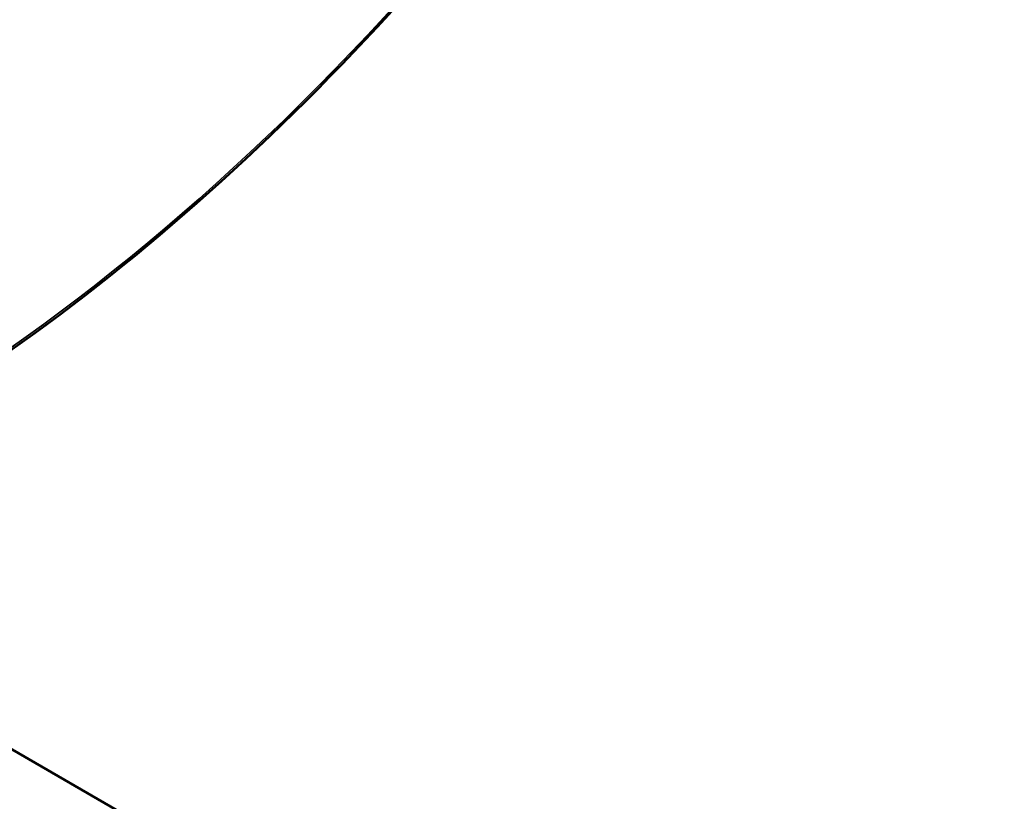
# Model space of a CAD drawing. Header units: millimetres. Extents: x 0 to 1260, y 0 to 891.
# Tile 5 of 20: x 355 to 374, y 244 to 258. Entities that reach past the tile are written whole.
import ezdxf

# ---------------------------------------------------------------- set-up
doc = ezdxf.new("R2010")
doc.units = ezdxf.units.MM
doc.header["$LTSCALE"] = 3
for name, color, linetype, lineweight in [('Sichtbar (ISO)', 7, 'Continuous', 50), ('Sichtbar schmal (ISO)', 7, 'Continuous', 35), ('Symbol (ISO)', 7, 'Continuous', 25)]:
    doc.layers.add(name, color=color, linetype=linetype, lineweight=lineweight)
doc.styles.add('Notiztext (DIN)', font='isocpeur.ttf')
doc.dimstyles.new('Standard - Methode 2a (DIN)$7', dxfattribs={"dimscale": 3, "dimtxt": 3.5, "dimasz": 2.5, "dimexe": 3.175, "dimexo": 0.8, "dimgap": 0.8, "dimtad": 1, "dimtih": 1, "dimtoh": 1, "dimrnd": 1e-08, "dimtxsty": 'Notiztext (DIN)', "dimcen": 0.09, "dimdle": 10, "dimclrd": 256, "dimclre": 256, "dimclrt": 256, "dimazin": 2, "dimtfac": 1, "dimtmove": 0, "dimatfit": 3, "dimfxl": 1, "dimtolj": 1, "dimlwd": -1, "dimlwe": -1, "dimarcsym": 0})

msp = doc.modelspace()

# ---------------------------------------------------------------- linework, layer by layer
at = {"layer": 'Sichtbar (ISO)'}
msp.add_line((460.845, 183.478), (348.209, 248.509), dxfattribs=at)
for points, knots in [([(362.621, 259.078), (362.582, 259.033), (362.542, 258.989), (360.186, 256.357), (357.693, 254.099), (352.606, 250.473), (350.011, 249.106), (344.983, 247.404), (342.549, 247.07), (338.502, 247.437), (336.821, 247.958), (335.335, 248.816)], [2.698849, 2.698849, 2.698849, 2.698849, 2.704304, 2.704304, 3.024914, 3.024914, 3.345653, 3.345653, 3.666194, 3.666194, 3.926991, 3.926991, 3.926991, 3.926991]), ([(301.811, 244.544), (304.037, 243.259), (306.407, 242.024), (310.012, 240.748), (310.98, 240.457), (312.896, 240.026), (313.847, 239.873), (316.19, 239.67), (317.611, 239.695), (320.633, 239.896), (322.254, 240.078), (325.537, 240.286), (327.209, 240.313), (331.476, 240.076), (334.075, 239.629), (338.657, 238.374), (340.73, 237.594), (345.092, 235.521), (347.314, 234.117), (349.906, 231.734), (350.652, 230.882), (352.206, 228.52), (352.726, 226.905), (352.938, 223.82), (352.701, 222.332), (351.808, 218.127), (351.143, 215.435), (351.795, 211.251), (352.342, 209.727), (354.391, 206.171), (356.213, 204.151), (359.668, 201.495), (360.936, 200.669), (363.561, 199.271), (364.903, 198.677), (368.642, 197.367), (371.231, 196.813), (376.667, 195.987), (379.55, 195.686), (384.451, 194.773), (386.518, 194.251), (391.35, 192.624), (393.983, 191.361), (396.363, 189.987)], [0, 0, 0, 0, 1.578782, 1.578782, 2.12196, 2.12196, 2.609697, 2.609697, 3.307227, 3.307227, 4.131116, 4.131116, 4.958627, 4.958627, 6.274293, 6.274293, 7.489492, 7.489492, 9.085984, 9.085984, 9.886611, 9.886611, 11.206602, 11.206602, 12.457365, 12.457365, 14.843596, 14.843596, 16.216146, 16.216146, 18.165577, 18.165577, 19.121019, 19.121019, 19.962931, 19.962931, 21.315431, 21.315431, 22.774134, 22.774134, 23.888085, 23.888085, 25.5642, 25.5642, 25.5642, 25.5642])]:
    msp.add_open_spline(points, degree=3, knots=knots, dxfattribs=at)
at = {"layer": 'Sichtbar schmal (ISO)'}
msp.add_ellipse((352.391, 278.113), major_axis=(-16.875, -29.228), ratio=0.57735, start_param=5.72081, end_param=7.510269, dxfattribs=at)

# ---------------------------------------------------------------- leaders
at = {"layer": 'Symbol (ISO)', "annotation_type": 0, "has_hookline": 1, "hookline_direction": 0, "text_width": 73.5}
msp.add_leader([(351.485, 213.339), (434.821, 284.401), (442.321, 284.401)], dimstyle='Standard - Methode 2a (DIN)$7', override={"dimgap": 0, "dimtad": 1}, dxfattribs=at)

doc.saveas('drawing.dxf')
